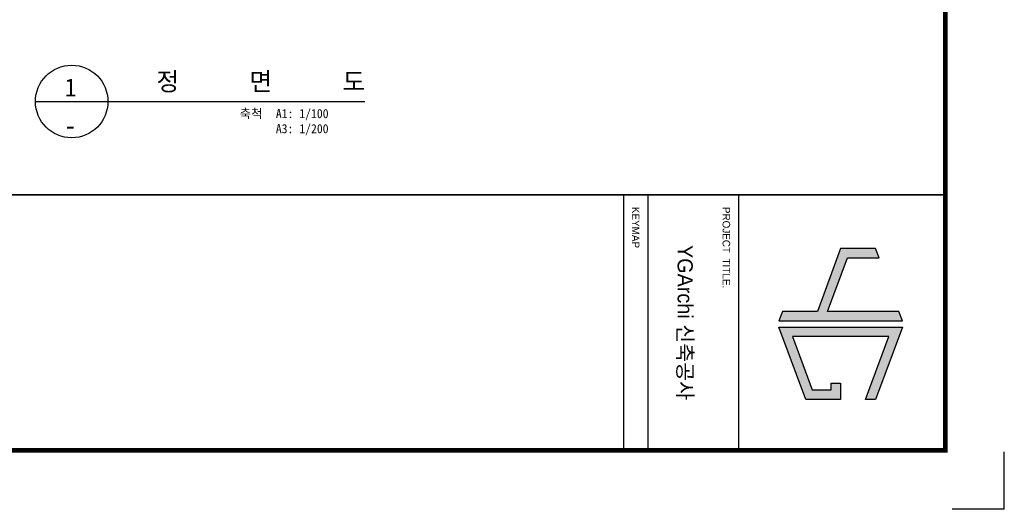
# Model space of a CAD drawing. Header units: millimetres. Extents: x 3445018 to 4174071, y -6064565 to -5122887.
# Tile 124 of 192: x 3696284 to 3728871, y -5365883 to -5349693. Entities that reach past the tile are written whole.
import ezdxf
from ezdxf.enums import TextEntityAlignment as Align

# ---------------------------------------------------------------- set-up
doc = ezdxf.new("R2010")
doc.units = ezdxf.units.MM
doc.header["$MEASUREMENT"] = 0
doc.layers.get('0').update_dxf_attribs({"linetype": 'CONTINUOUS'})
for name, color, linetype in [('3', 3, 'CONTINUOUS'), ('A_GE_FORM', 7, 'CONTINUOUS'), ('A_GE_TEXT', 3, 'CONTINUOUS'), ('SHEET_SD', 7, 'CONTINUOUS'), ('SY', 1, 'CONTINUOUS'), ('TE1', 3, 'CONTINUOUS')]:
    doc.layers.add(name, color=color, linetype=linetype)
doc.styles.add('굴림', font='txt')
doc.styles.add('돋움', font='txt')
doc.styles.add('돋움체', font='txt')

# ---------------------------------------------------------------- blocks, each defined once
blk = doc.blocks.new('sheet _서영')
at = {"true_color": 0xf50000}
h = blk.add_hatch(color=1, dxfattribs=at)
h.dxf.hatch_style = 1
h.paths.add_polyline_path([(-361932.13, -1058516.3), (-361932.13, -1058505.89), (-361935.25, -1058507.04), (-361935.25, -1058518.6), (-361914.45, -1058526.3), (-361914.45, -1058537.86), (-361911.33, -1058539.01), (-361911.33, -1058498.18), (-361914.45, -1058499.34), (-361914.45, -1058522.97)])
h.paths.add_polyline_path([(-361906.13, -1058502.67), (-361885.33, -1058510.37), (-361885.33, -1058507.04), (-361909.25, -1058498.18), (-361909.25, -1058539.01), (-361885.33, -1058530.15), (-361885.33, -1058518.6), (-361890.73, -1058518.6), (-361890.73, -1058521.72), (-361888.45, -1058521.72), (-361888.45, -1058527.98), (-361906.13, -1058534.53)])
at = {"color": 1, "true_color": 0xf50000}
for points in [[(-361932.13, -1058505.89), (-361935.25, -1058507.04), (-361935.25, -1058518.6), (-361914.45, -1058526.3), (-361914.45, -1058537.86), (-361911.33, -1058539.01), (-361911.33, -1058498.18), (-361914.45, -1058499.34), (-361914.45, -1058522.97), (-361932.13, -1058516.3), (-361932.13, -1058505.89), (-361935.25, -1058507.04)], [(-361890.73, -1058518.6), (-361885.33, -1058518.6), (-361885.33, -1058530.15), (-361909.25, -1058539.01), (-361909.25, -1058498.18), (-361885.33, -1058507.04), (-361885.33, -1058510.37), (-361906.13, -1058502.67), (-361906.13, -1058534.53), (-361888.45, -1058527.98), (-361888.45, -1058521.72), (-361890.73, -1058521.72), (-361890.73, -1058521.72), (-361890.73, -1058518.6)]]:
    blk.add_lwpolyline(points, dxfattribs=at)
at = {"layer": 'A_GE_FORM'}
for q in [(-361867.99, -1058464.44), (-361848.99, -1058481.68)]:
    blk.add_line((-361848.99, -1058464.44), q, dxfattribs=at)
at = {"layer": 'A_GE_FORM', "color": 161}
for p, q in [((-361952.99, -1058552.43), (-361868.99, -1058552.43)), ((-361952.99, -1058582.43), (-361868.99, -1058582.43)), ((-361952.99, -1058590.43), (-361868.99, -1058590.43))]:
    blk.add_line(p, q, dxfattribs=at)
at = {"layer": 'A_GE_FORM', "const_width": 1.5}
blk.add_lwpolyline([(-361868.49, -1059038.93), (-362670.49, -1059038.93), (-362670.49, -1058483.93), (-361868.49, -1058483.93)], close=True, dxfattribs=at)
at = {"layer": 'A_GE_FORM', "const_width": 0.6}
blk.add_lwpolyline([(-361952.99, -1059038.93), (-361952.99, -1058483.93)], dxfattribs=at)
at = {"layer": 'A_GE_TEXT', "style": '돋움'}
for s, p in [('PROJECT  TITLE.', (-361948.99, -1058556.43)), ('KEYMAP', (-361948.99, -1058586.43))]:
    blk.add_text(s, height=2.5, dxfattribs=at).set_placement(p, align=Align.MIDDLE_LEFT)
at = {"layer": 'A_GE_TEXT', "style": '굴림'}
blk.add_text('YGArchi 신축공사', height=5, dxfattribs=at).set_placement((-361910.74, -1058570.06), align=Align.MIDDLE_CENTER)

msp = doc.modelspace()

# ---------------------------------------------------------------- linework, layer by layer
at = {"layer": 'SY'}
msp.add_line((3696805.515, -5352398.606), (3707708.991, -5352398.606), dxfattribs=at)
msp.add_circle((3698005.515, -5352398.606), 1200, dxfattribs=at)

# ---------------------------------------------------------------- block references
at = {"layer": '3', "xscale": 100, "yscale": 100, "zscale": 100, "rotation": 270}
msp.add_blockref('sheet _서영', (109575314.9, -41550781.593), dxfattribs=at)

# ---------------------------------------------------------------- texts
at = {"layer": 'SHEET_SD', "color": 3, "style": '돋움체'}
for s, p in [('1', (3697969.931, -5351931.942)), ('-', (3697964.438, -5353192.516))]:
    msp.add_text(s, height=600, dxfattribs=at).set_placement(p, align=Align.MIDDLE)
at = {"layer": 'TE1', "linetype": 'Continuous', "style": '돋움체'}
msp.add_text('정      면      도', height=600, dxfattribs=at).set_placement((3700810.209, -5352217.197), align=Align.BOTTOM_LEFT)
for s, p in [('축척', (3704317.902, -5353037.056)), ('A1: 1/100', (3706506.604, -5353037.056)), ('A3: 1/200', (3706506.604, -5353537.056))]:
    msp.add_text(s, height=300, dxfattribs=at).set_placement(p, align=Align.BOTTOM_RIGHT)

doc.saveas('drawing.dxf')
